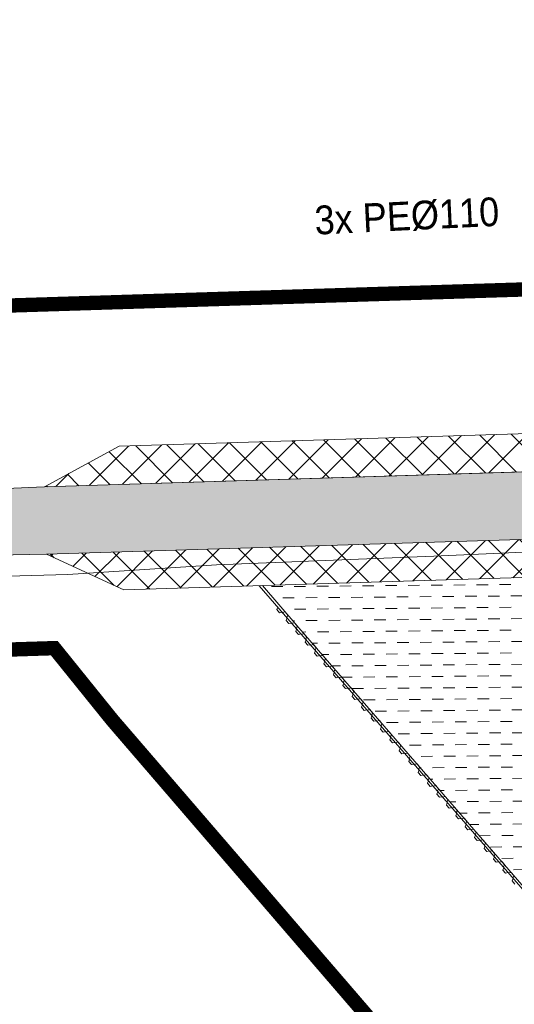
# Model space of a CAD drawing. Header units: metres. Extents: x 68442 to 71740, y 407111 to 411160.
# Tile 105 of 186: x 70706 to 70741, y 408622 to 408691. Entities that reach past the tile are written whole.
import ezdxf
from ezdxf.enums import TextEntityAlignment as Align

# ---------------------------------------------------------------- set-up
doc = ezdxf.new("R2010")
doc.units = ezdxf.units.M
doc.linetypes.add('XX-CENTER', pattern=[8, 5, -1, 1, -1])
for name, color, linetype, lineweight in [('- van den heuvel -txt', 7, 'Continuous', 0), ('MACG_alg_werkgrens', 3, 'XX-CENTER', 0), ('RS AB Mantelbuis', 1, 'Continuous', 0)]:
    doc.layers.add(name, color=color, linetype=linetype, lineweight=lineweight)
doc.layers.add('MACG_n_inr_damwand', color=1, linetype='Continuous', lineweight=0, plot=False, transparency=0.8)
for name, color, linetype, lineweight, transparency in [('MACG_n_vhr_arc_auxcrane', 3, 'Continuous', 0, 0.8), ('MACG_n_vhr_arc_craneplatform_18', 150, 'Continuous', 0, 0.8), ('MACG_n_vhr_arc_preassembly_13.5', 6, 'Continuous', 0, 0.8), ('MACG_n_vhr_kant_', 7, 'Continuous', 0, 0.8)]:
    doc.layers.add(name, color=color, linetype=linetype, lineweight=lineweight, transparency=transparency)
doc.styles.get("Standard").update_dxf_attribs({"font": 'arial.ttf'})
pattern_1 = [(45, (0, 0), (-1.122532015, 1.122532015), []), (135, (0, 0), (-1.122532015, -1.122532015), [])]

msp = doc.modelspace()

# ---------------------------------------------------------------- hatches: boundary and pattern name
at = {"layer": 'MACG_n_vhr_arc_auxcrane'}
h = msp.add_hatch(dxfattribs=at)
h.set_pattern_fill('ACO-BETON_DETAIL', color=256, scale=2, angle=90, style=0, pattern_type=2)
h.set_pattern_definition([(91.78819223, (35353.8937, 204329.0292), (-0.6090692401, 0.2811310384), [0, -0.6])])
h.paths.add_polyline_path([(70348.394, 408639.128), (70358.299, 408641.831), (70385.922, 408645.483), (70408.872, 408648.392), (70462.636, 408649.938), (70514.434, 408651.538), (70565.345, 408653.268), (70593.499, 408654.128), (70615.678, 408654.838), (70678.678, 408656.787), (70707.775, 408658.058), (70780.704, 408660.335), (70800.049, 408660.212), (70824.092, 408658.198), (70844.287, 408654.705), (70866.136, 408649.172), (70890.106, 408642.141), (70906.948, 408637.294), (70924.219, 408633.481), (70949.936, 408629.269), (70970.606, 408627.507), (70995.748, 408627.121), (71028.926, 408627.958), (71080.479, 408629.718), (71121.968, 408630.897), (71147.064, 408632.197), (71219.982, 408634.398), (71266.463, 408635.348), (71303.302, 408636.598), (71358.354, 408638.358), (71401.04, 408639.568), (71442.561, 408640.978), (71478.097, 408642.123), (71506.071, 408644.754), (71529.792, 408648.795), (71556.873, 408654.965), (71564.351, 408657.354), (71564.245, 408657.371), (71582.361, 408663.287), (71658.235, 408687.18), (71659.436, 408683.364), (71622.693, 408671.794), (71620.996, 408670.524), (71583.774, 408658.803), (71568.271, 408654.407), (71557.928, 408651.103), (71530.572, 408644.871), (71506.595, 408640.786), (71478.349, 408638.129), (71442.693, 408636.98), (71401.164, 408635.57), (71358.475, 408634.36), (71303.434, 408632.6), (71266.594, 408631.35), (71220.103, 408630.4), (71188.19, 408629.436), (71186.212, 408628.675), (71147.206, 408627.497), (71122.112, 408626.9), (71080.604, 408625.72), (71029.045, 408623.96), (70995.768, 408623.12), (70970.405, 408623.51), (70949.442, 408625.297), (70923.464, 408629.551), (70905.963, 408633.415), (70888.99, 408638.3), (70865.082, 408645.312), (70843.454, 408650.789), (70823.584, 408654.226), (70799.899, 408656.21), (70780.828, 408656.337), (70748.916, 408655.34), (70746.939, 408654.577), (70707.934, 408653.359), (70678.813, 408652.79), (70615.804, 408650.84), (70593.624, 408650.13), (70565.474, 408649.27), (70514.564, 408647.54), (70462.755, 408645.94), (70409.181, 408644.399), (70386.436, 408641.516), (70359.091, 408637.901), (70352.032, 408635.974)])
at = {"layer": 'MACG_n_vhr_arc_craneplatform_18'}
h = msp.add_hatch(dxfattribs=at)
h.set_pattern_fill('ANSI37', color=256, style=0)
h.set_pattern_definition(pattern_1)
h.paths.add_polyline_path([(70713.085, 408658.224), (70707.787, 408658.058), (70713.002, 408660.872), (70707.787, 408658.058)], flags=17)
h.paths.add_polyline_path([(70775.055, 408660.158), (70775.406, 408660.169), (70775.324, 408662.817), (70713.002, 408660.872), (70707.787, 408658.058)])
h.paths.add_polyline_path([(70775.324, 408662.817), (70775.406, 408660.169), (70780.704, 408660.335)])
h = msp.add_hatch(dxfattribs=at)
h.set_pattern_fill('ANSI37', color=256, style=0)
h.set_pattern_definition(pattern_1)
h.paths.add_polyline_path([(70713.232, 408653.524), (70707.934, 408653.359), (70713.311, 408650.876), (70713.314, 408650.877), (70707.934, 408653.359)], flags=17)
h.paths.add_polyline_path([(70713.314, 408650.877), (70713.314, 408650.875), (70707.934, 408653.359), (70746.939, 408654.577), (70747.022, 408651.929)])
at = {"layer": 'MACG_n_vhr_arc_preassembly_13.5'}
h = msp.add_hatch(dxfattribs=at)
h.set_pattern_fill('DASH', color=256, scale=0.5, angle=0.51397, style=0)
h.set_pattern_definition([(0.51397, (69982.37296, 409427.91986), (0.7865979, 0.80083824), [0.79375, -0.79375])])
edge = h.paths.add_edge_path()
edge.add_line((70722.963, 408651.178), (70747.022, 408651.929))
edge.add_line((70747.022, 408651.929), (70746.942, 408654.577))
edge.add_line((70746.942, 408654.577), (70748.916, 408655.34))
edge.add_line((70748.916, 408655.34), (70760.4, 408655.699))
edge.add_line((70760.4, 408655.699), (70760.585, 408650.742))
edge.add_arc((70761, 408640), 10.75, 92.21337, 272.21337)
edge.add_line((70761.415, 408629.258), (70761.534, 408626.207))
edge.add_line((70761.534, 408626.207), (70745.162, 408625.595))
edge.add_line((70745.162, 408625.595), (70722.963, 408651.178))

# ---------------------------------------------------------------- linework, layer by layer
at = {"layer": 'MACG_alg_werkgrens', "ltscale": 10, "const_width": 1, "flags": 128}
msp.add_lwpolyline([(71465.406, 407420.649), (71462.648, 407413.139), (71437.76, 407423.219), (71431.706, 407426.394), (71412.362, 407436.329), (71404.772, 407439.8), (71316.491, 407480.179), (71284.757, 407496.468), (71249.36, 407511.986), (71214.962, 407529.71), (71191.396, 407483.927), (71150.589, 407404.732), (71168.177, 407392.902), (71161.286, 407373.515), (71144.93, 407344.206), (71115.901, 407287.439), (71113.936, 407270.957), (71078.17, 407236.48), (71058.5, 407222.66), (71032.65, 407211.546), (71010.252, 407205.593), (70981.457, 407204.101), (70943.412, 407210.809), (70922.41, 407219.64), (70878.588, 407248.774), (70729.287, 407351.852), (70728.011, 407352.727), (70721.986, 407343.937), (70649.092, 407393.899), (70655.14, 407402.682), (70545.753, 407478.064), (70437.714, 407552.884), (70364.415, 407603.356), (70358.371, 407594.578), (70285.156, 407644.993), (70291.2, 407653.77), (70290.166, 407654.482), (70161.924, 407742.734), (70051.196, 407819.283), (69996.965, 407856.448), (69990.953, 407847.665), (69918.942, 407896.96), (69924.665, 407905.98), (69895.152, 407926.411), (69875.283, 407939.445), (69866.942, 407949.246), (69858.226, 407963.205), (69853.141, 407974.836), (69850.175, 407984.571), (69848.045, 407995.783), (69847.238, 408005.92), (69847.575, 408017.366), (69850.692, 408034.812), (69856.32, 408050.261), (69881.049, 408099.821), (69906.237, 408140.878), (69967.707, 408228.575), (69960.209, 408232.624), (70003.187, 408311.8), (70010.402, 408307.905), (70017.122, 408319.519), (70025.131, 408331.446), (70040.788, 408352.956), (70049.799, 408367.543), (70051.76, 408375.163), (70051.76, 408388.582), (70050.801, 408393.32), (70041.254, 408423.688), (70025.21, 408462.21), (70000, 408479.97), (70026.48, 408518.11), (70037.55, 408530.34), (70000.74, 408556.19), (69948.82, 408555.87), (69945.706, 408544.622), (69935.731, 408545.183), (69934.935, 408531.604), (69933.362, 408531.647), (69909.742, 408532.502), (69886.023, 408533.491), (69877.993, 408531.836), (69872.373, 408529.287), (69866.167, 408524.444), (69862.498, 408520.061), (69837.613, 408484.605), (69809.513, 408445.146), (69781.226, 408404.8), (69725.804, 408325.916), (69710.272, 408304.049), (69716.446, 408293.344), (69670.885, 408229.882), (69661.509, 408235.01), (69616.618, 408171.189), (69587.096, 408130.353), (69560.303, 408110.729), (69539.944, 408104.392), (69528.345, 408103.56), (69507.689, 408106.382), (69464.232, 408116.875), (69390.794, 408134.475), (69305.748, 408154.827), (69258.955, 408166.338), (69256.366, 408156.094), (69179.705, 408174.624), (69182.444, 408184.419), (69087.142, 408207.366), (69023.233, 408222.725), (68907.132, 408250.608), (68902.908, 408251.859), (68900.299, 408241.591), (68835.419, 408257.387), (68829.632, 408258.796), (68832.328, 408268.999), (68737.755, 408291.435), (68644.879, 408313.766), (68615.273, 408320.987), (68594.693, 408327.905), (68576.927, 408338.663), (68562.076, 408352.857), (68546.452, 408379.502), (68540.008, 408412.479), (68541.066, 408429.152), (68546.111, 408448.237), (68554.716, 408465.172), (68568.02, 408486.068), (68572.082, 408493.356), (68609.76, 408545.329), (68617.565, 408556.908), (68611.491, 408569.232), (68613.993, 408571.672), (68618.227, 408575.759), (68626.695, 408569.435), (68642.688, 408558.198), (68662.531, 408551.978), (68668.417, 408551.15), (68681.155, 408552.078), (68777.078, 408555.179), (68865.598, 408557.839), (68968.374, 408561.089), (68968.042, 408571.651), (69050.82, 408574.296), (69051.157, 408563.567), (69101.098, 408565.358), (69165.377, 408568.999), (69201.139, 408575.735), (69238.476, 408587.237), (69270.772, 408598.893), (69301.489, 408607.78), (69333.401, 408612.335), (69363.39, 408613.518), (69363.055, 408624.14), (69449.855, 408626.87), (69450.192, 408616.199), (69480.35, 408617.459), (69579.387, 408620.368), (69614.723, 408622.63), (69659.05, 408629.938), (69712.969, 408640.811), (69764.613, 408650.999), (69762.56, 408661.426), (69838.754, 408676.274), (69854.066, 408668.451), (69862.318, 408670.115), (69871.007, 408670.753), (69877.268, 408669.616), (69884.534, 408665.432, 0.115056), (69905.12, 408655.227), (69931.992, 408655.635), (69931.738, 408665.079), (69938.17, 408668.13), (69963.51, 408670.944), (69968.941, 408666.443), (70014.092, 408666.62), (70013.062, 408666.64), (70052.031, 408665.879), (70108.785, 408664.771), (70108.492, 408626.708), (70110.09, 408574.745), (70140.741, 408574.068), (70179.845, 408576.978), (70179.492, 408582.411), (70179.031, 408601.284), (70178.231, 408626.657), (70181.15, 408635.23), (70209.1, 408636.03), (70213.163, 408636.958), (70243.092, 408639.29), (70307.758, 408639.306), (70343.557, 408641.26), (70345.206, 408641.26), (70348.034, 408642.108), (70362.751, 408644.755), (70395.793, 408649.478), (70408.702, 408650.577), (70462.537, 408652.339), (70514.375, 408653.899), (70565.274, 408655.659), (70615.598, 408657.229), (70697.729, 408659.789), (70697.418, 408670.422), (70790.324, 408673.323), (70790.641, 408662.506), (70800.376, 408662.581), (70824.594, 408660.546), (70844.968, 408657.027), (70866.867, 408651.43), (70890.771, 408644.483), (70907.698, 408639.7), (70924.847, 408635.915), (70950.418, 408631.746), (70970.909, 408629.969), (70995.819, 408629.65), (71028.881, 408630.449), (71080.388, 408632.239), (71137.011, 408633.806), (71136.703, 408644.531), (71229.599, 408647.351), (71229.915, 408636.714), (71266.395, 408637.869), (71303.344, 408639.089), (71382.507, 408641.709), (71438.798, 408643.409), (71473.55, 408644.498), (71500.58, 408646.369), (71530.71, 408651.273), (71551.002, 408656.043), (71572.149, 408662.424), (71569.02, 408672.348), (71657.68, 408700.266), (71664.655, 408678.126), (71673.979, 408641.979), (71625.171, 408626.246), (71590.668, 408648.917), (71584.955, 408652.174), (71567.883, 408646.935), (71559.774, 408644.344), (71531.935, 408638.002), (71507.048, 408633.798), (71478.724, 408631.138), (71468.632, 408630.812), (71416.841, 408629.098), (71228.116, 408623.147), (71229.461, 408586.715), (71178.215, 408584.813), (71151.058, 408616.106), (71146.916, 408620.699), (71040.783, 408617.356), (70988.897, 408616.225), (70970.676, 408616.505), (70947.885, 408618.458), (70921.561, 408622.803), (70904.249, 408626.625), (70852.735, 408641.218), (70841.996, 408643.938), (70822.693, 408647.276), (70799.636, 408649.208), (70788.663, 408649.061), (70789.991, 408613.085), (70738.91, 408611.189), (70712.52, 408641.822), (70708.479, 408646.829), (70424.502, 408637.837), (70408.438, 408637.263), (70397.35, 408635.843), (70386.61, 408634.549), (70376.012, 408632.71), (70360.761, 408629.878), (70353.585, 408621.127), (70363.582, 408543.674), (70361.281, 408539.705), (70365.314, 408451.569), (70364.256, 408404.678), (70367.836, 408365.748), (70374.776, 408321.971), (70384.599, 408277.163), (70396.634, 408235.657), (70410.682, 408196.472), (70436.61, 408135.984, -0.152361), (70447.619, 408125.306), (70453.92, 408115.911), (70470.126, 408087.78), (70486.342, 408065.104), (70482.343, 408062.878), (70503.254, 408033.442), (70527.367, 408001.27), (70555.217, 407970.242), (70589.376, 407936.652), (70638.984, 407895.054), (70665.899, 407875.91), (70668.25, 407879.794), (70677.505, 407872.509), (70719.039, 407847.669), (70758.4, 407822.34), (70775.091, 407782.344), (70841.348, 407747.704), (70908.119, 407712.795), (70911.322, 407718.92), (70949.973, 407708.535), (71003.554, 407681.932), (71013.434, 407700.68), (71080.281, 407665.416), (71160.477, 407596.544), (71171.337, 407593.164), (71190.181, 407586.248), (71207.298, 407579.286), (71234.021, 407566.554), (71277.874, 407543.714), (71304.765, 407528.777), (71331.295, 407511.637), (71350.687, 407502.493), (71366.901, 407505.469), (71378.503, 407523.138), (71443.522, 407480.851, -0.217366), (71465.406, 407420.649)], format="xyb", dxfattribs=at)
at = {"layer": 'MACG_n_inr_damwand'}
for p, q in [((70722.75, 408651.171), (70745.09, 408625.428)), ((70722.963, 408651.178), (70725.391, 408648.379)), ((70724.038, 408649.687), (70723.976, 408649.508)), ((70723.976, 408649.508), (70724.16, 408649.296)), ((70724.019, 408649.71), (70724.038, 408649.687)), ((70724.16, 408649.296), (70724.346, 408649.332)), ((70724.346, 408649.332), (70724.356, 408649.321)), ((70724.356, 408649.321), (70724.366, 408649.31)), ((70724.366, 408649.31), (70724.553, 408649.346)), ((70724.553, 408649.346), (70724.736, 408649.134)), ((70724.694, 408648.932), (70724.632, 408648.753)), ((70724.632, 408648.753), (70724.815, 408648.541)), ((70724.736, 408649.134), (70724.674, 408648.955)), ((70724.674, 408648.955), (70724.694, 408648.932)), ((70724.815, 408648.541), (70725.002, 408648.577)), ((70725.002, 408648.577), (70725.012, 408648.566)), ((70725.012, 408648.566), (70725.021, 408648.555)), ((70725.021, 408648.555), (70725.208, 408648.591)), ((70725.208, 408648.591), (70725.391, 408648.379)), ((70725.349, 408648.177), (70725.287, 408647.997)), ((70725.287, 408647.997), (70725.471, 408647.786)), ((70725.391, 408648.379), (70725.329, 408648.2)), ((70725.329, 408648.2), (70725.349, 408648.177)), ((70725.471, 408647.786), (70725.657, 408647.822)), ((70725.657, 408647.822), (70725.667, 408647.811)), ((70725.667, 408647.811), (70725.677, 408647.799)), ((70725.677, 408647.799), (70725.863, 408647.835)), ((70725.863, 408647.835), (70726.047, 408647.624)), ((70726.004, 408647.422), (70725.942, 408647.242)), ((70725.942, 408647.242), (70726.126, 408647.031)), ((70726.047, 408647.624), (70725.985, 408647.444)), ((70725.985, 408647.444), (70726.004, 408647.422)), ((70726.126, 408647.031), (70726.313, 408647.067)), ((70726.313, 408647.067), (70726.322, 408647.055)), ((70726.322, 408647.055), (70726.332, 408647.044)), ((70726.332, 408647.044), (70726.519, 408647.08)), ((70726.519, 408647.08), (70726.702, 408646.869)), ((70726.66, 408646.666), (70726.598, 408646.487)), ((70726.598, 408646.487), (70726.781, 408646.275)), ((70726.702, 408646.869), (70726.64, 408646.689)), ((70726.64, 408646.689), (70726.66, 408646.666)), ((70726.781, 408646.275), (70726.968, 408646.311)), ((70726.968, 408646.311), (70726.978, 408646.3)), ((70726.978, 408646.3), (70726.988, 408646.289)), ((70726.988, 408646.289), (70727.174, 408646.325)), ((70727.174, 408646.325), (70727.358, 408646.113)), ((70727.315, 408645.911), (70727.253, 408645.731)), ((70727.358, 408646.113), (70727.296, 408645.934)), ((70727.296, 408645.934), (70727.315, 408645.911)), ((70727.253, 408645.731), (70727.437, 408645.52)), ((70727.437, 408645.52), (70727.623, 408645.556)), ((70727.623, 408645.556), (70727.633, 408645.545)), ((70727.633, 408645.545), (70727.643, 408645.533)), ((70727.643, 408645.533), (70727.83, 408645.569)), ((70727.83, 408645.569), (70728.013, 408645.358)), ((70727.971, 408645.156), (70727.909, 408644.976)), ((70728.013, 408645.358), (70727.951, 408645.178)), ((70727.951, 408645.178), (70727.971, 408645.156)), ((70727.909, 408644.976), (70728.092, 408644.765)), ((70728.092, 408644.765), (70728.279, 408644.801)), ((70728.279, 408644.801), (70728.289, 408644.789)), ((70728.289, 408644.789), (70728.298, 408644.778)), ((70728.298, 408644.778), (70728.485, 408644.814)), ((70728.485, 408644.814), (70728.668, 408644.603)), ((70728.668, 408644.603), (70728.606, 408644.423)), ((70728.606, 408644.423), (70728.626, 408644.4)), ((70728.626, 408644.4), (70728.564, 408644.221)), ((70728.564, 408644.221), (70728.748, 408644.009)), ((70728.748, 408644.009), (70728.934, 408644.045)), ((70728.934, 408644.045), (70728.944, 408644.034)), ((70728.944, 408644.034), (70728.954, 408644.023)), ((70728.954, 408644.023), (70729.14, 408644.059)), ((70729.14, 408644.059), (70729.324, 408643.847)), ((70729.324, 408643.847), (70729.262, 408643.668)), ((70729.281, 408643.645), (70729.219, 408643.466)), ((70729.219, 408643.466), (70729.403, 408643.254)), ((70729.262, 408643.668), (70729.281, 408643.645)), ((70729.403, 408643.254), (70729.589, 408643.29)), ((70729.589, 408643.29), (70729.599, 408643.279)), ((70729.599, 408643.279), (70729.609, 408643.268)), ((70729.609, 408643.268), (70729.796, 408643.304)), ((70729.796, 408643.304), (70729.979, 408643.092)), ((70729.979, 408643.092), (70729.917, 408642.913)), ((70729.937, 408642.89), (70729.875, 408642.71)), ((70729.875, 408642.71), (70730.058, 408642.499)), ((70729.917, 408642.913), (70729.937, 408642.89)), ((70730.058, 408642.499), (70730.245, 408642.535)), ((70730.245, 408642.535), (70730.255, 408642.524)), ((70730.255, 408642.524), (70730.265, 408642.512)), ((70730.265, 408642.512), (70730.451, 408642.548)), ((70730.451, 408642.548), (70730.635, 408642.337)), ((70730.592, 408642.135), (70730.53, 408641.955)), ((70730.53, 408641.955), (70730.714, 408641.744)), ((70730.635, 408642.337), (70730.573, 408642.157)), ((70730.573, 408642.157), (70730.592, 408642.135)), ((70730.714, 408641.744), (70730.9, 408641.78)), ((70730.9, 408641.78), (70730.91, 408641.768)), ((70730.91, 408641.768), (70730.92, 408641.757)), ((70730.92, 408641.757), (70731.106, 408641.793)), ((70731.106, 408641.793), (70731.29, 408641.582)), ((70731.248, 408641.379), (70731.186, 408641.2)), ((70731.186, 408641.2), (70731.369, 408640.988)), ((70731.29, 408641.582), (70731.228, 408641.402)), ((70731.228, 408641.402), (70731.248, 408641.379)), ((70731.369, 408640.988), (70731.556, 408641.024)), ((70731.556, 408641.024), (70731.565, 408641.013)), ((70731.565, 408641.013), (70731.575, 408641.002)), ((70731.575, 408641.002), (70731.762, 408641.038)), ((70731.762, 408641.038), (70731.945, 408640.826)), ((70731.903, 408640.624), (70731.841, 408640.444)), ((70731.841, 408640.444), (70732.025, 408640.233)), ((70731.945, 408640.826), (70731.883, 408640.647)), ((70731.883, 408640.647), (70731.903, 408640.624)), ((70732.025, 408640.233), (70732.211, 408640.269)), ((70732.211, 408640.269), (70732.221, 408640.258)), ((70732.221, 408640.258), (70732.231, 408640.246)), ((70732.231, 408640.246), (70732.417, 408640.282)), ((70732.417, 408640.282), (70732.601, 408640.071)), ((70732.558, 408639.869), (70732.496, 408639.689)), ((70732.496, 408639.689), (70732.68, 408639.478)), ((70732.601, 408640.071), (70732.539, 408639.891)), ((70732.539, 408639.891), (70732.558, 408639.869)), ((70732.68, 408639.478), (70732.866, 408639.514)), ((70732.866, 408639.514), (70732.876, 408639.502)), ((70732.876, 408639.502), (70732.886, 408639.491)), ((70732.886, 408639.491), (70733.073, 408639.527)), ((70733.073, 408639.527), (70733.256, 408639.316)), ((70733.214, 408639.113), (70733.152, 408638.934)), ((70733.152, 408638.934), (70733.335, 408638.722)), ((70733.256, 408639.316), (70733.194, 408639.136)), ((70733.194, 408639.136), (70733.214, 408639.113)), ((70733.335, 408638.722), (70733.522, 408638.758)), ((70733.522, 408638.758), (70733.532, 408638.747)), ((70733.532, 408638.747), (70733.542, 408638.736)), ((70733.542, 408638.736), (70733.728, 408638.772)), ((70733.728, 408638.772), (70733.912, 408638.56)), ((70733.869, 408638.358), (70733.807, 408638.179)), ((70733.912, 408638.56), (70733.85, 408638.381)), ((70733.85, 408638.381), (70733.869, 408638.358)), ((70733.807, 408638.179), (70733.991, 408637.967)), ((70733.991, 408637.967), (70734.177, 408638.003)), ((70734.177, 408638.003), (70734.187, 408637.992)), ((70734.187, 408637.992), (70734.197, 408637.981)), ((70734.197, 408637.981), (70734.383, 408638.017)), ((70734.383, 408638.017), (70734.567, 408637.805)), ((70734.525, 408637.603), (70734.463, 408637.423)), ((70734.567, 408637.805), (70734.505, 408637.626)), ((70734.505, 408637.626), (70734.525, 408637.603)), ((70734.463, 408637.423), (70734.646, 408637.212)), ((70734.646, 408637.212), (70734.833, 408637.248)), ((70734.833, 408637.248), (70734.842, 408637.237)), ((70734.842, 408637.237), (70734.852, 408637.225)), ((70734.852, 408637.225), (70735.039, 408637.261)), ((70735.039, 408637.261), (70735.222, 408637.05)), ((70735.222, 408637.05), (70735.16, 408636.87)), ((70735.18, 408636.848), (70735.118, 408636.668)), ((70735.118, 408636.668), (70735.301, 408636.456)), ((70735.16, 408636.87), (70735.18, 408636.848)), ((70735.301, 408636.456), (70735.488, 408636.493)), ((70735.488, 408636.493), (70735.498, 408636.481)), ((70735.498, 408636.481), (70735.508, 408636.47)), ((70735.508, 408636.47), (70735.694, 408636.506)), ((70735.694, 408636.506), (70735.878, 408636.295)), ((70735.878, 408636.295), (70735.816, 408636.115)), ((70735.835, 408636.092), (70735.773, 408635.913)), ((70735.773, 408635.913), (70735.957, 408635.701)), ((70735.816, 408636.115), (70735.835, 408636.092)), ((70735.957, 408635.701), (70736.143, 408635.737)), ((70736.143, 408635.737), (70736.153, 408635.726)), ((70736.153, 408635.726), (70736.163, 408635.715)), ((70736.163, 408635.715), (70736.35, 408635.751)), ((70736.35, 408635.751), (70736.533, 408635.539)), ((70736.533, 408635.539), (70736.471, 408635.36)), ((70736.491, 408635.337), (70736.429, 408635.157)), ((70736.429, 408635.157), (70736.612, 408634.946)), ((70736.471, 408635.36), (70736.491, 408635.337)), ((70736.612, 408634.946), (70736.799, 408634.982)), ((70736.799, 408634.982), (70736.809, 408634.971)), ((70736.809, 408634.971), (70736.818, 408634.959)), ((70736.818, 408634.959), (70737.005, 408634.995)), ((70737.005, 408634.995), (70737.189, 408634.784)), ((70737.146, 408634.582), (70737.084, 408634.402)), ((70737.084, 408634.402), (70737.268, 408634.191)), ((70737.189, 408634.784), (70737.127, 408634.604)), ((70737.127, 408634.604), (70737.146, 408634.582)), ((70737.268, 408634.191), (70737.454, 408634.227)), ((70737.454, 408634.227), (70737.464, 408634.215)), ((70737.464, 408634.215), (70737.474, 408634.204)), ((70737.474, 408634.204), (70737.66, 408634.24)), ((70737.66, 408634.24), (70737.844, 408634.029)), ((70737.802, 408633.826), (70737.74, 408633.647)), ((70737.74, 408633.647), (70737.923, 408633.435)), ((70737.844, 408634.029), (70737.782, 408633.849)), ((70737.782, 408633.849), (70737.802, 408633.826)), ((70737.923, 408633.435), (70738.11, 408633.471)), ((70738.11, 408633.471), (70738.119, 408633.46)), ((70738.119, 408633.46), (70738.129, 408633.449)), ((70738.129, 408633.449), (70738.316, 408633.485)), ((70738.316, 408633.485), (70738.499, 408633.273)), ((70738.457, 408633.071), (70738.395, 408632.892)), ((70738.395, 408632.892), (70738.578, 408632.68)), ((70738.499, 408633.273), (70738.437, 408633.094)), ((70738.437, 408633.094), (70738.457, 408633.071)), ((70738.578, 408632.68), (70738.765, 408632.716)), ((70738.765, 408632.716), (70738.775, 408632.705)), ((70738.775, 408632.705), (70738.785, 408632.693)), ((70738.785, 408632.693), (70738.971, 408632.73)), ((70738.971, 408632.73), (70739.155, 408632.518)), ((70739.112, 408632.316), (70739.05, 408632.136)), ((70739.05, 408632.136), (70739.234, 408631.925)), ((70739.155, 408632.518), (70739.093, 408632.338)), ((70739.093, 408632.338), (70739.112, 408632.316)), ((70739.234, 408631.925), (70739.42, 408631.961)), ((70739.42, 408631.961), (70739.43, 408631.95)), ((70739.43, 408631.95), (70739.44, 408631.938)), ((70739.44, 408631.938), (70739.627, 408631.974)), ((70739.627, 408631.974), (70739.81, 408631.763)), ((70739.768, 408631.561), (70739.706, 408631.381)), ((70739.81, 408631.763), (70739.748, 408631.583)), ((70739.748, 408631.583), (70739.768, 408631.561)), ((70739.706, 408631.381), (70739.889, 408631.169)), ((70739.889, 408631.169), (70740.076, 408631.206)), ((70740.076, 408631.206), (70740.086, 408631.194)), ((70740.086, 408631.194), (70740.095, 408631.183)), ((70740.095, 408631.183), (70740.282, 408631.219)), ((70740.282, 408631.219), (70740.465, 408631.008)), ((70740.423, 408630.805), (70740.361, 408630.626)), ((70740.465, 408631.008), (70740.403, 408630.828)), ((70740.403, 408630.828), (70740.423, 408630.805)), ((70740.361, 408630.626), (70740.545, 408630.414))]:
    msp.add_line(p, q, dxfattribs=at)
at = {"layer": 'MACG_n_inr_damwand', "flags": 128}
msp.add_lwpolyline([(70745.297, 408625.44), (70725.208, 408648.591)], dxfattribs=at)
at = {"layer": 'MACG_n_vhr_kant_'}
for points in [[(70775.055, 408660.158), (70775.406, 408660.169), (70780.704, 408660.335), (70775.324, 408662.817), (70713.002, 408660.872), (70707.787, 408658.058), (70775.055, 408660.158)], [(70713.314, 408650.877), (70713.314, 408650.875), (70707.934, 408653.359), (70746.939, 408654.577), (70747.022, 408651.929)]]:
    msp.add_lwpolyline(points, close=True, dxfattribs=at)
for points in [[(70462.636, 408649.938), (70514.434, 408651.538), (70565.345, 408653.268), (70593.499, 408654.128), (70615.678, 408654.838), (70678.678, 408656.787), (70707.775, 408658.058), (70780.704, 408660.335), (70800.049, 408660.212), (70824.092, 408658.198)], [(70823.584, 408654.226), (70799.899, 408656.21), (70780.828, 408656.337), (70748.916, 408655.34), (70746.939, 408654.577), (70707.934, 408653.359), (70678.813, 408652.79), (70615.804, 408650.84), (70593.624, 408650.13), (70565.474, 408649.27), (70514.564, 408647.54), (70462.755, 408645.94)]]:
    msp.add_lwpolyline(points, dxfattribs=at)
at = {"layer": 'RS AB Mantelbuis', "ltscale": 0.1}
msp.add_lwpolyline([(70766.294, 408654.619), (70756.349, 408654.137), (70745.301, 408653.69), (70734.893, 408653.223), (70719.781, 408652.615), (70709.426, 408651.949), (70662.691, 408650.648), (70657.808, 408650.611), (70646.921, 408650.265), (70634.206, 408649.957), (70622.444, 408649.615), (70608.224, 408649.151), (70594.901, 408648.641), (70579.889, 408648.175), (70568.789, 408647.847), (70552.467, 408647.153), (70536.598, 408646.567), (70520.802, 408646.171), (70507.876, 408645.776), (70487.823, 408644.762), (70471.683, 408644.209), (70455.585, 408643.778)], dxfattribs=at)

# ---------------------------------------------------------------- texts
at = {"layer": '- van den heuvel -txt', "width": 0.9}
msp.add_text('3x PE%%C110', height=2, rotation=2.77142, dxfattribs=at).set_placement((70739.492, 408676.221), align=Align.RIGHT)

doc.saveas('drawing.dxf')
